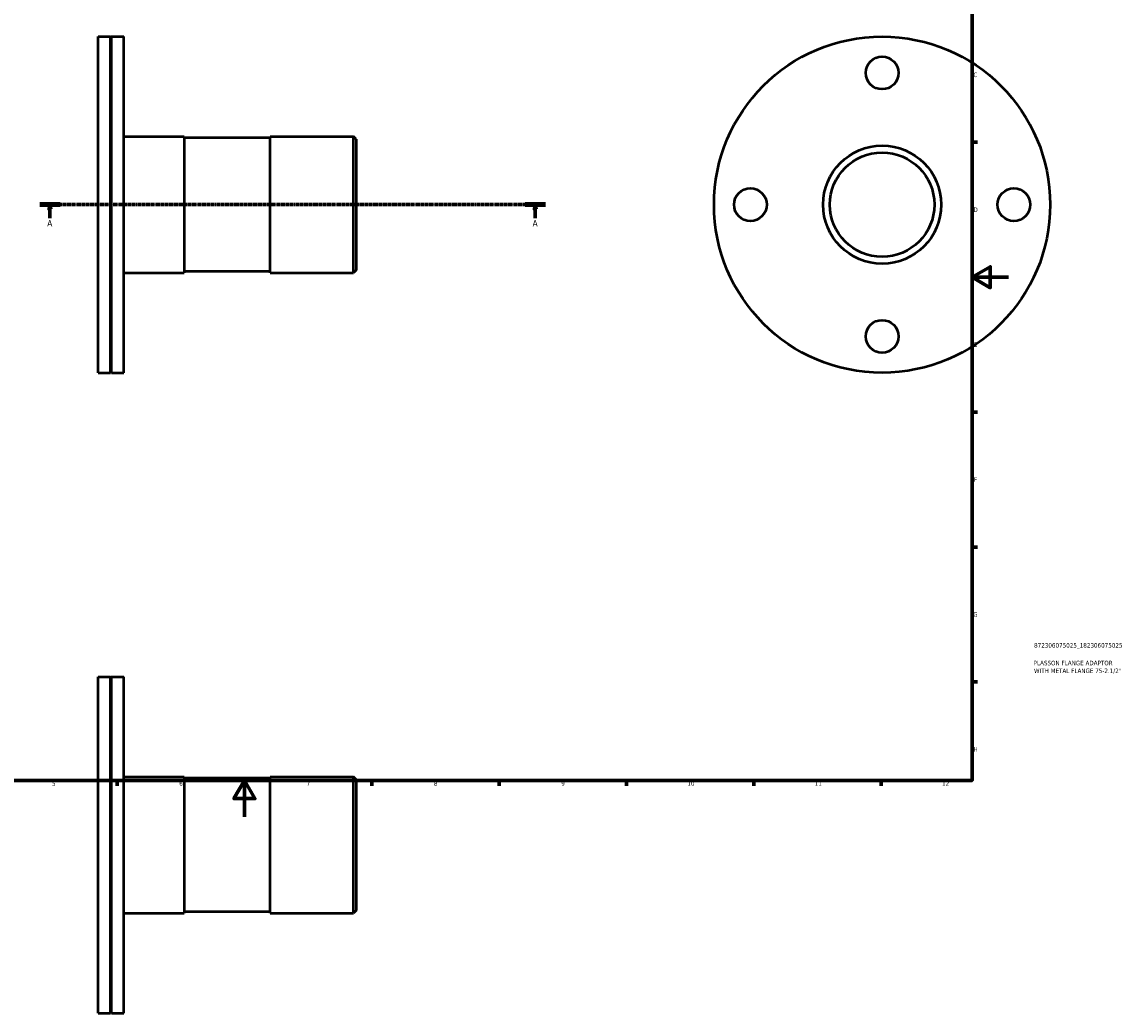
# Model space of a CAD drawing. Header units: millimetres. Extents: x -78 to 903, y -108 to 845.
# Tile 3 of 4: x 298 to 903, y -108 to 437. Entities that reach past the tile are written whole.
import ezdxf

# ---------------------------------------------------------------- set-up
doc = ezdxf.new("R2010")
doc.units = ezdxf.units.MM
doc.linetypes.add('CHAIN', pattern=[0.7087, 0.4724, -0.0591, 0.1181, -0.0591])
for name, color, linetype, lineweight in [('Border (ISO)', 7, 'Continuous', 70), ('Section Line (ISO)', 7, 'CHAIN', 70), ('Title (ISO)', 7, 'Continuous', 50), ('Visible (ISO)', 7, 'Continuous', 50)]:
    doc.layers.add(name, color=color, linetype=linetype, lineweight=lineweight)
doc.styles.add('Label Text (ISO)', font='tahoma.ttf')
doc.styles.add('Note Text (ISO)', font='tahoma.ttf')

# ---------------------------------------------------------------- blocks, each defined once
blk = doc.blocks.new('Borders Default Border')
at = {"layer": 'Border (ISO)'}
for p, q in [((821, 371.25), (823.9, 371.25)), ((821, 222.75), (823.9, 222.75)), ((821, 148.5), (823.9, 148.5)), ((821, 74.25), (823.9, 74.25)), ((350.42, 20), (350.42, 17.1)), ((490.58, 20), (490.58, 17.1)), ((560.67, 20), (560.67, 17.1)), ((630.75, 20), (630.75, 17.1)), ((700.83, 20), (700.83, 17.1)), ((770.92, 20), (770.92, 17.1))]:
    blk.add_line(p, q, dxfattribs=at)
at = {"layer": 'Border (ISO)', "flags": 128}
for points in [[(20, 20), (20, 574), (821, 574), (821, 20), (20, 20)], [(841, 297), (821, 297), (831, 302.77), (831, 291.23), (821, 297)], [(420.5, 0), (420.5, 20), (414.73, 10), (426.27, 10), (420.5, 20)]]:
    blk.add_lwpolyline(points, dxfattribs=at)
at = {"layer": 'Border (ISO)', "color": 232, "true_color": 0xca0064, "char_height": 2.5, "attachment_point": 7, "style": 'Note Text (ISO)'}
for s, insert in [('C', (821.73, 407.08)), ('D', (821.73, 332.88)), ('E', (821.94, 258.63)), ('F', (822, 184.38)), ('G', (821.61, 110.08)), ('H', (821.74, 35.88)), ('5', (314.64, 17.05)), ('6', (384.66, 17.05)), ('7', (454.77, 17.1)), ('8', (524.81, 17.04)), ('9', (594.88, 17.05)), ('10', (664.29, 17.05)), ('11', (734.37, 17.1)), ('12', (804.46, 17.1))]:
    blk.add_mtext(s, dxfattribs=dict(at, insert=insert))
blk = doc.blocks.new('Title Blocks ISO')
at = {"layer": 'Title (ISO)', "color": 232, "true_color": 0xca0064, "style": 'Note Text (ISO)'}
for tag, p in [('PART_NUMBER_001', (34.1, 73.13)), ('DESCRIPTION_001', (33.84, 63.4)), ('DESCRIPTION_002', (34.05, 59.12))]:
    blk.add_attdef(tag, p, '', height=2.5, dxfattribs=at)
blk = doc.blocks.new('2dTransSection0')
at = {"layer": 'Section Line (ISO)', "linetype": 'CHAIN'}
blk.add_line((307.93, 336.93), (586.13, 336.93), dxfattribs=at)
at = {"layer": 'Section Line (ISO)', "linetype": 'Continuous', "lineweight": 140}
for p, q in [((307.93, 336.93), (319.03, 336.93)), ((575.04, 336.93), (586.13, 336.93))]:
    blk.add_line(p, q, dxfattribs=at)
at = {"layer": 'Section Line (ISO)', "linetype": 'Continuous'}
for p, q in [((313.48, 336.93), (312.98, 334.43)), ((312.98, 334.43), (313.98, 334.43)), ((313.48, 334.43), (313.48, 336.93)), ((313.98, 334.43), (313.48, 336.93)), ((313.48, 329.46), (313.48, 334.43)), ((580.58, 336.93), (580.08, 334.43)), ((580.08, 334.43), (581.08, 334.43)), ((580.58, 334.43), (580.58, 336.93)), ((581.08, 334.43), (580.58, 336.93)), ((580.58, 329.46), (580.58, 334.43))]:
    blk.add_line(p, q, dxfattribs=at)
at = {"layer": 'Section Line (ISO)', "linetype": 'Continuous', "flags": 128}
for points in [[(313.98, 334.43), (313.48, 336.93), (312.98, 334.43), (313.98, 334.43)], [(581.08, 334.43), (580.58, 336.93), (580.08, 334.43), (581.08, 334.43)]]:
    blk.add_lwpolyline(points, dxfattribs=at)
at = {"layer": 'Section Line (ISO)'}
for points in [[(313.98, 334.43), (313.48, 336.93), (312.98, 334.43), (313.98, 334.43)], [(581.08, 334.43), (580.58, 336.93), (580.08, 334.43), (581.08, 334.43)]]:
    blk.add_solid(points, dxfattribs=at)
at = {"layer": 'Section Line (ISO)', "char_height": 3.5, "attachment_point": 7, "style": 'Label Text (ISO)'}
for insert in [(311.99, 324.93), (579.1, 324.93)]:
    blk.add_mtext('A', dxfattribs=dict(at, insert=insert))

msp = doc.modelspace()

# ---------------------------------------------------------------- linework, layer by layer
at = {"layer": 'Visible (ISO)'}
for p, q in [((340.031, 244.427), (340.031, 429.427)), ((340.031, 429.427), (346.831, 429.427)), ((346.831, 244.427), (346.831, 429.427)), ((347.131, 429.127), (346.831, 429.427)), ((347.131, 429.127), (347.431, 429.427)), ((347.131, 244.727), (347.131, 429.127)), ((347.431, 244.427), (347.431, 429.427)), ((347.431, 429.427), (354.231, 429.427)), ((354.231, 244.427), (354.231, 429.427)), ((354.231, 374.427), (387.365, 374.427)), ((387.365, 374.427), (387.365, 299.427)), ((434.698, 373.677), (387.365, 373.677)), ((434.698, 299.427), (434.698, 374.427)), ((434.698, 374.427), (480.531, 374.427)), ((480.531, 299.427), (480.531, 374.427)), ((482.031, 372.927), (480.531, 374.427)), ((482.031, 372.927), (482.031, 300.927)), ((354.231, 299.427), (387.365, 299.427)), ((434.698, 300.177), (387.365, 300.177)), ((434.698, 299.427), (480.531, 299.427)), ((482.031, 300.927), (480.531, 299.427)), ((340.031, 244.427), (346.831, 244.427)), ((347.131, 244.727), (346.831, 244.427)), ((347.131, 244.727), (347.431, 244.427)), ((347.431, 244.427), (354.231, 244.427)), ((340.031, -107.971), (340.031, 77.029)), ((340.031, 77.029), (346.831, 77.029)), ((346.831, -107.971), (346.831, 77.029)), ((347.131, 76.729), (346.831, 77.029)), ((347.131, 76.729), (347.431, 77.029)), ((347.131, -107.671), (347.131, 76.729)), ((347.431, -107.971), (347.431, 77.029)), ((347.431, 77.029), (354.231, 77.029)), ((354.231, -107.971), (354.231, 77.029)), ((354.231, 22.029), (387.365, 22.029)), ((387.365, 22.029), (387.365, -52.971)), ((434.698, 21.279), (387.365, 21.279)), ((434.698, -52.971), (434.698, 22.029)), ((434.698, 22.029), (480.531, 22.029)), ((480.531, -52.971), (480.531, 22.029)), ((482.031, 20.529), (480.531, 22.029)), ((482.031, 20.529), (482.031, -51.471)), ((354.231, -52.971), (387.365, -52.971)), ((434.698, -52.221), (387.365, -52.221)), ((434.698, -52.971), (480.531, -52.971)), ((482.031, -51.471), (480.531, -52.971)), ((340.031, -107.971), (346.831, -107.971)), ((347.131, -107.671), (346.831, -107.971)), ((347.131, -107.671), (347.431, -107.971)), ((347.431, -107.971), (354.231, -107.971))]:
    msp.add_line(p, q, dxfattribs=at)
for centre, radius in [((771.464, 336.927), 92.5), ((771.464, 409.427), 9), ((771.464, 336.927), 32.5), ((771.464, 336.927), 28.75), ((698.964, 336.927), 9), ((843.964, 336.927), 9), ((771.464, 264.427), 9)]:
    msp.add_circle(centre, radius, dxfattribs=at)

# ---------------------------------------------------------------- block references
msp.add_blockref('Borders Default Border', (0, 0))
msp.add_blockref('Title Blocks ISO', (821, 20)).add_auto_attribs({'PART_NUMBER_001': '872306075025_182306075025', 'DESCRIPTION_001': 'PLASSON FLANGE ADAPTOR', 'DESCRIPTION_002': 'WITH METAL FLANGE 75-2.1/2"'})
at = {"layer": 'Section Line (ISO)'}
msp.add_blockref('2dTransSection0', (0, 0), dxfattribs=at)

doc.saveas('drawing.dxf')
